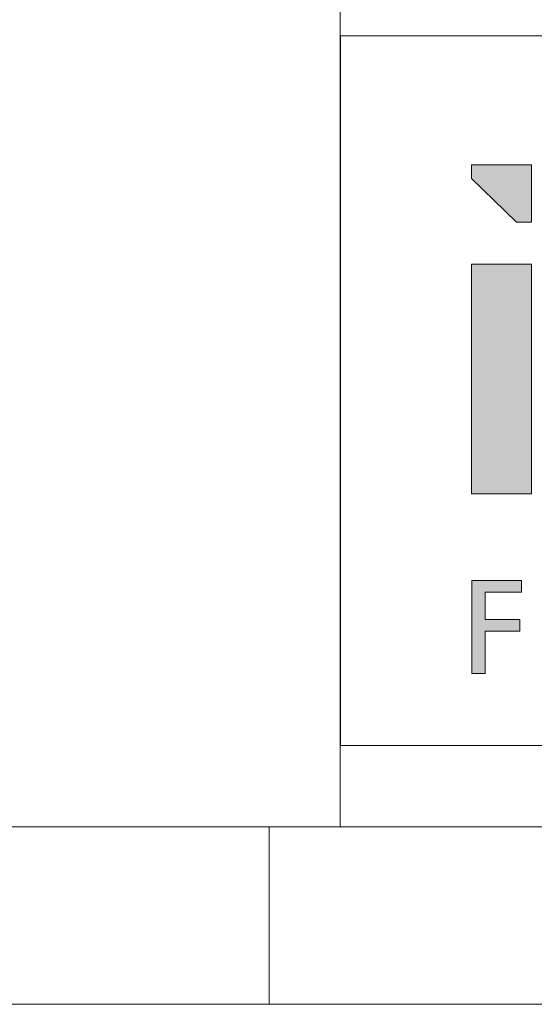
# Model space of a CAD drawing. Header units: millimetres. Extents: x 0 to 594, y 0 to 424.
# Tile 2 of 14: x 393 to 408, y 0 to 29. Entities that reach past the tile are written whole.
import ezdxf

# ---------------------------------------------------------------- set-up
doc = ezdxf.new("R2010")
doc.units = ezdxf.units.MM
doc.header["$LTSCALE"] = 0.25

# ---------------------------------------------------------------- blocks, each defined once
blk = doc.blocks.new('cajetin')
at = {"color": 7, "linetype": 'Continuous', "lineweight": 18}
for p, q in [((853.5, 7.5), (7.5, 7.5)), ((580.5, 7.5), (580.5, 0)), ((861, 0), (0, 0))]:
    blk.add_line(p, q, dxfattribs=at)
blk = doc.blocks.new('LOGO_sombreado')
at = {"linetype": 'Continuous'}
for points in [[(5.379, 14.745), (5.379, 16.368), (3.691, 16.368), (3.691, 15.977), (4.956, 14.745)], [(5.379, 13.567), (3.691, 13.567), (3.691, 7.09), (5.379, 7.09)], [(4.078, 4.32), (5.1, 4.32), (5.1, 4.651), (3.702, 4.651), (3.702, 2.023), (4.078, 2.023), (4.078, 3.22), (5.054, 3.22), (5.054, 3.551), (4.078, 3.551)], [(4.078, 4.32), (5.1, 4.32), (5.1, 4.651), (3.702, 4.651), (3.702, 2.023), (4.078, 2.023), (4.078, 3.22), (5.054, 3.22), (5.054, 3.551), (4.078, 3.551)]]:
    blk.add_hatch(color=7, dxfattribs=at).paths.add_polyline_path(points, flags=0)
at = {"color": 7, "linetype": 'Continuous', "lineweight": 18}
for p, q in [((0, 20), (0, 0)), ((0, 20), (72.5, 20)), ((3.691, 16.368), (3.691, 15.977)), ((5.379, 16.368), (3.691, 16.368)), ((5.379, 16.368), (5.379, 14.745)), ((3.691, 15.977), (4.956, 14.745)), ((4.956, 14.745), (5.379, 14.745)), ((3.691, 7.09), (3.691, 13.567)), ((3.691, 13.567), (5.379, 13.567)), ((5.379, 13.567), (5.379, 7.09)), ((5.379, 7.09), (3.691, 7.09)), ((3.702, 2.023), (3.702, 4.651)), ((3.702, 4.651), (5.1, 4.651)), ((3.702, 2.023), (3.702, 4.651)), ((5.1, 4.651), (5.1, 4.32)), ((4.078, 4.32), (4.078, 3.551)), ((5.1, 4.32), (4.078, 4.32)), ((4.078, 3.551), (5.054, 3.551)), ((5.054, 3.551), (5.054, 3.22)), ((5.054, 3.22), (4.078, 3.22)), ((4.078, 3.22), (4.078, 2.023)), ((4.078, 2.023), (3.702, 2.023)), ((0, 0), (72.5, 0))]:
    blk.add_line(p, q, dxfattribs=at)

msp = doc.modelspace()

# ---------------------------------------------------------------- linework, layer by layer
at = {"color": 7, "linetype": 'Continuous', "lineweight": 18}
for p, q in [((402.554, 51.742), (402.554, 5.174)), ((402.554, 5.174), (588.826, 5.174))]:
    msp.add_line(p, q, dxfattribs=at)

# ---------------------------------------------------------------- block references
at = {"xscale": 0.689895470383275, "yscale": 0.689895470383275, "zscale": 0.689895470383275}
msp.add_blockref('cajetin', (0, 0), dxfattribs=at)
at = {"color": 7, "linetype": 'Continuous', "xscale": 1.034843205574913, "yscale": 1.034843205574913, "zscale": 1.034843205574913}
msp.add_blockref('LOGO_sombreado', (402.564, 7.552), dxfattribs=at)

doc.saveas('drawing.dxf')
